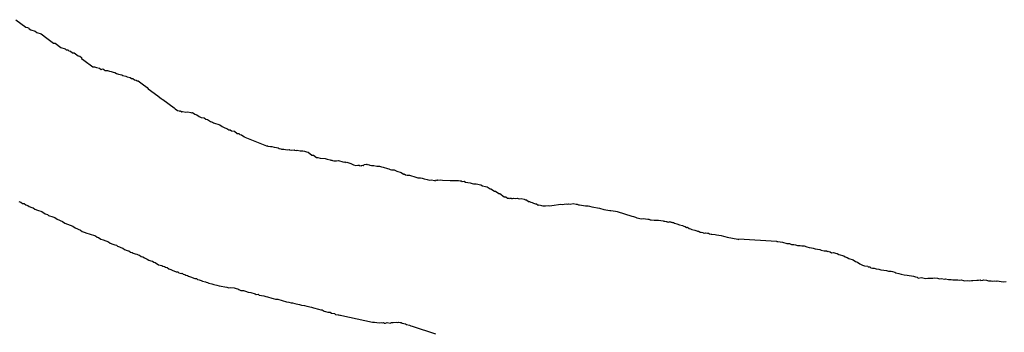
# Model space of a CAD drawing. Header units: feet. Extents: x 30669 to 99318, y 4696 to 26220.
# Tile 28 of 128: x 75273 to 75825, y 18301 to 18476. Entities that reach past the tile are written whole.
import ezdxf

# ---------------------------------------------------------------- set-up
doc = ezdxf.new("R2010")
doc.units = ezdxf.units.FT
doc.header["$LTSCALE"] = 600
doc.header["$MEASUREMENT"] = 0
doc.layers.add('ELTWR', color=2, linetype='CONTINUOUS')

msp = doc.modelspace()

# ---------------------------------------------------------------- linework, layer by layer
at = {"layer": 'ELTWR', "elevation": -54.68}
for points in [[(75270.88, 18476.25), (75276.6, 18472.06), (75277.47, 18471.92), (75278.11, 18471.45), (75278.42, 18471.22), (75279.38, 18470.52), (75281.75, 18469.76), (75282.7, 18469.06), (75285.07, 18468.3), (75288.25, 18465.98), (75292.06, 18463.18), (75292.93, 18463.04), (75296.11, 18460.71), (75298.48, 18459.95), (75299.11, 18459.48), (75299.98, 18459.34), (75300.62, 18458.87), (75301.49, 18458.72), (75302.76, 18457.79), (75303.62, 18457.65), (75305.85, 18456.02), (75306.72, 18455.87), (75307.67, 18455.17), (75307.75, 18454.62), (75309.03, 18453.69), (75314.11, 18449.97), (75314.98, 18449.82), (75316.16, 18449.44), (75317.9, 18449.15)], [(75317.9, 18449.15), (75318.85, 18448.45), (75319.63, 18448.85), (75320.27, 18448.39), (75320.9, 18447.92), (75321.77, 18447.77), (75322.32, 18447.86), (75323.51, 18447.48), (75324.38, 18447.33), (75325.56, 18446.95), (75326.43, 18446.8), (75327.38, 18446.11), (75328.57, 18445.73), (75330.31, 18445.43), (75330.94, 18444.97), (75332.68, 18444.67), (75333.31, 18444.2), (75335.05, 18443.91), (75335.68, 18443.44), (75336.55, 18443.3), (75337.5, 18442.6), (75338.37, 18442.45), (75339.01, 18441.99), (75339.56, 18442.07), (75341.78, 18440.44), (75344.64, 18438.35), (75345.04, 18437.57), (75350.45, 18433.61), (75352.67, 18431.98), (75353.3, 18431.52), (75359.66, 18426.87), (75360.29, 18426.4), (75361.56, 18425.47), (75362.43, 18425.32), (75362.75, 18425.09), (75363.3, 18425.18), (75363.94, 18424.71), (75364.49, 18424.8), (75366.22, 18424.5), (75367.32, 18424.67), (75369.06, 18424.38), (75369.38, 18424.14), (75369.93, 18424.23), (75371.2, 18423.3), (75372.38, 18422.92), (75373.65, 18421.99), (75374.84, 18421.61), (75376.58, 18421.31), (75377.53, 18420.61), (75378.4, 18420.47), (75379.99, 18419.3), (75381.17, 18418.92), (75381.81, 18418.46), (75385.36, 18417.32), (75386.63, 18416.39), (75388.14, 18415.77), (75389.32, 18415.39), (75390.28, 18414.7), (75391.14, 18414.55), (75391.78, 18414.08), (75393.52, 18413.79), (75395.11, 18412.63), (75395.97, 18412.48), (75396.61, 18412.01), (75397.48, 18411.86), (75398.75, 18410.93), (75399.06, 18410.7), (75399.38, 18410.47), (75411.41, 18405.57), (75411.96, 18405.65), (75412.28, 18405.42), (75413.7, 18405.36), (75414.56, 18405.21), (75415.75, 18404.83), (75417.17, 18404.77), (75418.04, 18404.62), (75418.67, 18404.15), (75419.54, 18404.01), (75419.86, 18403.77), (75420.41, 18403.86), (75421.28, 18403.71), (75423.01, 18403.42), (75424.11, 18403.59), (75424.43, 18403.35), (75425.3, 18403.21), (75426.95, 18403.46), (75427.27, 18403.23), (75428.13, 18403.08), (75428.69, 18403.17), (75430.42, 18402.87), (75431.84, 18402.81), (75432.71, 18402.66), (75433.89, 18402.28), (75434.76, 18402.13), (75436.99, 18400.51), (75437.85, 18400.36), (75439.44, 18399.2), (75440.31, 18399.05), (75441.5, 18398.67), (75444.33, 18398.54), (75445.52, 18398.16)], [(75445.52, 18398.16), (75447.25, 18397.87), (75447.57, 18397.63), (75448.12, 18397.72), (75448.44, 18397.49), (75449.31, 18397.34), (75450.73, 18397.28), (75451.83, 18397.45), (75454.2, 18396.69), (75455.07, 18396.54), (75455.62, 18396.62), (75455.93, 18396.39), (75456.48, 18396.48), (75457.67, 18396.1), (75458.86, 18395.72), (75460.36, 18395.1), (75461.54, 18394.72), (75462.65, 18394.89), (75463.51, 18394.75), (75463.83, 18394.51), (75464.38, 18394.6), (75464.7, 18394.37), (75464.93, 18394.68), (75465.48, 18394.77), (75465.8, 18394.54), (75466.27, 18395.17), (75467.37, 18395.34), (75467.68, 18395.11), (75467.92, 18395.43), (75468.23, 18395.19), (75469.1, 18395.05), (75469.42, 18394.81), (75470.29, 18394.67), (75471.71, 18394.6), (75473.44, 18394.31), (75474.86, 18394.25), (75476.05, 18393.87), (75476.91, 18393.72), (75479.29, 18392.96), (75480.15, 18392.81), (75480.79, 18392.35), (75481.66, 18392.2), (75483.07, 18392.14), (75484.58, 18391.52), (75486.95, 18390.76), (75488.22, 18389.83), (75488.77, 18389.92), (75489.41, 18389.45), (75490.28, 18389.3), (75491.69, 18389.24), (75495.25, 18388.1), (75496.44, 18387.72), (75497.85, 18387.66), (75498.72, 18387.51), (75499.91, 18387.13), (75501.64, 18386.84), (75502.83, 18386.46), (75503.93, 18386.63), (75505.67, 18386.33), (75505.98, 18386.1), (75506.22, 18386.42), (75506.77, 18386.5), (75507.08, 18386.27), (75507.32, 18386.59), (75507.64, 18386.35), (75509.29, 18386.61), (75510.15, 18386.46), (75514.41, 18386.27), (75516.38, 18386.3), (75519.21, 18386.17), (75520.08, 18386.02), (75520.63, 18386.11), (75521.27, 18385.64), (75522.37, 18385.81), (75523, 18385.35), (75525.61, 18384.91), (75526.79, 18384.53), (75527.66, 18384.38), (75529.08, 18384.32), (75531.68, 18383.87), (75532.64, 18383.18), (75534.37, 18382.88), (75535.24, 18382.73), (75536.83, 18381.57), (75537.38, 18381.66), (75539.29, 18380.26), (75539.84, 18380.35), (75541.74, 18378.95), (75542.29, 18379.03), (75544.84, 18377.17), (75545.7, 18377.03), (75546.66, 18376.33), (75547.21, 18376.41), (75547.52, 18376.18), (75547.76, 18376.5), (75548.07, 18376.27), (75548.62, 18376.35), (75548.94, 18376.12), (75549.49, 18376.2), (75550.04, 18376.29), (75550.91, 18376.14)], [(75272.53, 18374.52), (75273.71, 18374.14), (75274.66, 18373.44), (75275.53, 18373.29), (75276.49, 18372.59), (75277.67, 18372.21), (75278.31, 18371.75), (75279.81, 18371.13), (75280.68, 18370.99), (75281.63, 18370.29), (75283.13, 18369.68), (75285.51, 18368.92), (75287.41, 18367.52), (75288.6, 18367.14), (75289.23, 18366.68), (75291.61, 18365.91), (75292.79, 18365.53), (75294.06, 18364.6), (75297.07, 18363.38), (75298.34, 18362.45), (75302.85, 18360.61), (75304.12, 18359.68), (75307.13, 18358.45), (75308.08, 18357.76), (75309.27, 18357.38), (75310.77, 18356.76), (75311.95, 18356.38), (75315.51, 18355.24), (75316.47, 18354.54), (75317.33, 18354.4), (75318.6, 18353.47), (75319.79, 18353.09), (75322.8, 18351.86), (75323.75, 18351.16), (75325.25, 18350.55), (75326.44, 18350.17), (75327.31, 18350.02), (75327.94, 18349.56), (75329.13, 18349.18), (75329.76, 18348.71), (75330.95, 18348.33), (75331.9, 18347.63), (75333.41, 18347.02), (75334.27, 18346.87), (75335.23, 18346.18), (75336.09, 18346.03), (75336.73, 18345.56), (75337.92, 18345.18), (75338.78, 18345.04), (75339.42, 18344.57), (75340.29, 18344.42), (75341.24, 18343.72), (75342.11, 18343.58), (75343.06, 18342.88), (75344.56, 18342.27), (75345.52, 18341.57), (75346.7, 18341.19), (75347.57, 18341.04), (75348.21, 18340.58), (75349.07, 18340.43), (75350.98, 18339.03), (75352.72, 18338.74), (75353.35, 18338.27), (75354.22, 18338.12), (75354.86, 18337.66), (75355.72, 18337.51), (75356.68, 18336.81), (75357.86, 18336.43), (75358.5, 18335.97), (75360.87, 18335.21), (75361.74, 18335.06), (75362.37, 18334.6), (75363.56, 18334.22), (75364.11, 18334.3), (75364.74, 18333.83), (75365.61, 18333.69), (75366.25, 18333.22), (75367.12, 18333.07), (75367.75, 18332.61), (75368.94, 18332.23), (75371.31, 18331.47), (75372.18, 18331.32), (75372.81, 18330.86), (75373.68, 18330.71), (75374.87, 18330.33), (75375.5, 18329.86), (75377.24, 18329.57), (75377.56, 18329.33), (75378.42, 18329.19), (75379.06, 18328.72), (75380.79, 18328.43), (75381.98, 18328.05), (75383.72, 18327.75), (75384.9, 18327.37), (75389.24, 18326.63), (75390.43, 18326.25), (75391.53, 18326.42), (75393.26, 18326.13), (75394.45, 18325.75), (75395.32, 18325.6), (75395.95, 18325.14), (75397.14, 18324.76), (75398.56, 18324.69), (75399.74, 18324.31), (75401.25, 18323.7), (75402.66, 18323.64), (75405.04, 18322.88), (75405.67, 18322.41), (75406.77, 18322.58), (75407.41, 18322.12), (75410.01, 18321.67), (75411.2, 18321.29), (75412.07, 18321.15), (75414.44, 18320.39), (75415.31, 18320.24), (75416.49, 18319.86), (75417.91, 18319.8), (75422.65, 18318.28), (75424.07, 18318.21), (75425.26, 18317.83), (75426.12, 18317.69), (75427.31, 18317.31), (75428.18, 18317.16), (75429.91, 18316.86), (75431.1, 18316.48), (75432.84, 18316.19), (75434.02, 18315.81), (75436.63, 18315.37), (75437.81, 18314.99), (75438.68, 18314.84), (75439.86, 18314.46), (75440.73, 18314.31), (75441.92, 18313.93), (75442.79, 18313.78), (75443.74, 18313.08), (75444.61, 18312.94), (75445.79, 18312.56), (75447.21, 18312.49), (75447.85, 18312.03), (75449.58, 18311.73), (75450.22, 18311.27), (75451.95, 18310.97), (75452.27, 18310.74), (75452.51, 18311.06), (75452.82, 18310.83), (75453.69, 18310.68), (75470.9, 18306.86), (75472, 18307.03), (75474.61, 18306.59), (75475.71, 18306.76), (75476.58, 18306.61), (75477.13, 18306.7), (75477.44, 18306.46), (75478.31, 18306.32), (75479.1, 18306.72), (75480.83, 18306.42), (75481.61, 18306.83), (75482.48, 18306.68), (75484.13, 18306.93), (75485, 18306.79), (75485.55, 18306.87), (75486.42, 18306.72), (75486.97, 18306.81), (75487.61, 18306.34), (75489.34, 18306.05), (75489.98, 18305.58), (75491.71, 18305.29), (75492.35, 18304.82), (75493.22, 18304.68), (75506.26, 18300.49)], [(75550.91, 18376.14), (75552.01, 18376.31), (75553.2, 18375.93), (75554.3, 18376.1), (75556.03, 18375.81), (75556.67, 18375.34), (75557.22, 18375.43), (75558.49, 18374.49), (75559.04, 18374.58), (75559.68, 18374.11), (75560.54, 18373.97), (75561.18, 18373.5), (75562.37, 18373.12), (75562.92, 18373.21), (75563.87, 18372.51), (75564.42, 18372.59), (75565.61, 18372.21), (75566.47, 18372.07), (75567.02, 18372.15), (75567.89, 18372), (75569.54, 18372.26), (75570.41, 18372.11), (75571.51, 18372.28), (75576.46, 18373.05), (75577.33, 18372.9), (75579.53, 18373.24), (75580.4, 18373.09), (75580.95, 18373.18), (75581.82, 18373.03), (75583.47, 18373.29), (75585.21, 18372.99), (75585.76, 18373.08), (75586.39, 18372.61), (75586.94, 18372.7), (75590.41, 18372.1), (75591.83, 18372.04), (75592.7, 18371.9), (75593.89, 18371.52), (75598.23, 18370.78), (75600.6, 18370.02), (75604.07, 18369.43), (75604.62, 18369.51), (75607.22, 18369.07), (75608.09, 18368.92), (75616.39, 18366.26), (75617.26, 18366.11), (75618.45, 18365.73), (75619.08, 18365.27), (75621.69, 18364.82), (75622.79, 18365), (75625.39, 18364.55), (75625.94, 18364.64), (75626.58, 18364.17), (75627.13, 18364.26), (75628.86, 18363.96), (75629.96, 18364.13), (75631.38, 18364.07), (75633.99, 18363.63), (75634.3, 18363.4), (75634.85, 18363.48), (75635.72, 18363.33), (75636.04, 18363.1), (75636.59, 18363.19), (75636.91, 18362.95), (75637.14, 18363.27), (75637.46, 18363.04), (75638.01, 18363.12), (75638.33, 18362.89), (75638.88, 18362.98), (75639.19, 18362.74), (75639.74, 18362.83), (75640.38, 18362.36), (75641.56, 18361.98), (75643.07, 18361.37), (75644.8, 18361.07), (75645.44, 18360.61), (75646.31, 18360.46), (75646.94, 18360), (75647.49, 18360.08), (75648.45, 18359.38), (75649.31, 18359.24), (75649.95, 18358.77), (75651.69, 18358.48), (75652.87, 18358.1), (75653.19, 18357.86), (75653.74, 18357.95), (75654.06, 18357.72), (75654.69, 18357.25), (75655.24, 18357.34), (75656.11, 18357.19), (75656.43, 18356.96), (75657.3, 18356.81), (75657.85, 18356.89), (75658.72, 18356.75), (75659.27, 18356.83), (75659.9, 18356.37), (75660.77, 18356.22), (75661.32, 18356.3), (75663.06, 18356.01), (75663.92, 18355.86), (75666.53, 18355.42)], [(75666.53, 18355.42), (75667.71, 18355.04), (75668.58, 18354.89), (75669.77, 18354.51), (75675.84, 18353.48), (75676.16, 18353.24), (75676.39, 18353.56), (75697.44, 18352.31), (75697.75, 18352.08), (75698.3, 18352.16), (75700.91, 18351.72), (75703.28, 18350.96), (75704.7, 18350.89), (75705.88, 18350.51), (75707.3, 18350.45), (75708.17, 18350.3), (75709.36, 18349.92), (75710.77, 18349.86), (75711.64, 18349.71), (75713.06, 18349.65), (75714.56, 18349.04), (75715.75, 18348.66), (75717.17, 18348.6), (75718.04, 18348.45), (75719.22, 18348.07), (75721.83, 18347.63), (75722.46, 18347.16), (75724.2, 18346.87), (75724.75, 18346.95), (75725.62, 18346.8), (75725.93, 18346.57), (75726.48, 18346.66), (75726.8, 18346.42), (75727.67, 18346.28), (75728.3, 18345.81), (75729.4, 18345.98), (75730.59, 18345.6), (75731.46, 18345.45), (75732.41, 18344.75), (75733.28, 18344.61), (75734.47, 18344.23), (75735.33, 18344.08), (75735.97, 18343.61), (75737.16, 18343.23), (75738.11, 18342.54), (75740.48, 18341.78), (75741.75, 18340.85), (75742.94, 18340.47), (75744.21, 18339.53), (75745.71, 18338.92), (75746.9, 18338.54), (75748.63, 18338.25), (75748.95, 18338.01), (75749.82, 18337.87), (75750.45, 18337.4), (75751.32, 18337.25), (75752.19, 18337.11), (75753.37, 18336.73), (75754.79, 18336.66), (75755.98, 18336.28), (75757.71, 18335.99), (75759.13, 18335.93), (75760.32, 18335.55), (75761.74, 18335.48), (75762.61, 18335.34), (75763.79, 18334.96), (75764.43, 18334.49), (75766.16, 18334.2), (75767.35, 18333.82), (75769.08, 18333.52), (75770.82, 18333.23), (75774.29, 18332.63), (75775.48, 18332.25), (75776.35, 18332.11), (75776.98, 18331.64), (75778.63, 18331.9), (75781.24, 18331.46), (75782.34, 18331.63), (75783.75, 18331.56), (75785.17, 18331.5), (75786.27, 18331.67), (75787.69, 18331.61), (75788.88, 18331.23), (75789.98, 18331.4), (75791.72, 18331.1), (75792.27, 18331.19), (75794, 18330.89), (75795.42, 18330.83), (75796.29, 18330.68), (75799.12, 18330.56), (75799.99, 18330.41), (75801.09, 18330.58), (75802.28, 18330.2), (75803.15, 18330.05), (75804.8, 18330.31), (75805.67, 18330.16), (75806.77, 18330.33), (75807.63, 18330.18), (75809.84, 18330.52), (75810.7, 18330.38), (75811.8, 18330.55)], [(75811.8, 18330.55), (75812.12, 18330.31), (75813.22, 18330.48), (75813.77, 18330.57), (75815.19, 18330.51), (75816.38, 18330.13), (75817.79, 18330.06), (75818.66, 18329.92), (75819.76, 18330.09), (75820.63, 18329.94), (75821.18, 18330.02), (75824.65, 18329.43), (75826.31, 18329.69)]]:
    msp.add_lwpolyline(points, dxfattribs=at)

doc.saveas('drawing.dxf')
